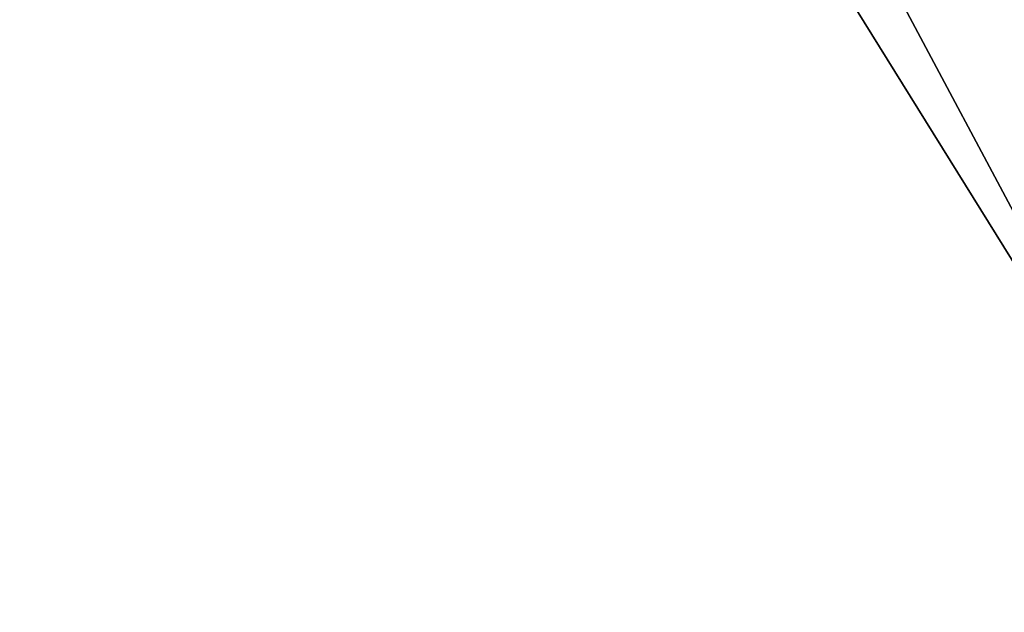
# Model space of a CAD drawing. Extents: x 1239 to 1951, y -365 to 347.
# Tile 80 of 202: x 1471.552 to 1471.949, y -92.614 to -92.375. Entities that reach past the tile are written whole.
import ezdxf

# ---------------------------------------------------------------- set-up
doc = ezdxf.new("R2010")
doc.units = 0
doc.header["$LTSCALE"] = 25.4
doc.layers.get('0').update_dxf_attribs({"color": 13, "linetype": 'CONTINUOUS'})

# ---------------------------------------------------------------- blocks, each defined once
blk = doc.blocks.new('GRUPUJ_10')
at = {"color": 0}
mesh = blk.add_polyface(dxfattribs=at)
corners = [(225.37781, 281.02278, 403.84665), (231.02527, 270.42368, 404.061), (224.68192, 280.62814, 404.061), (231.68713, 270.87305, 403.84665)]
mesh.append_faces([[corners[k] for k in face] for face in [(0, 1, 2), (1, 0, 3)]], dxfattribs={"vtx0": -1, "color": 0})
mesh = blk.add_polyface(dxfattribs=at)
corners = [(231.11392, 270.48388, 405.04666), (225.02988, 280.82546, 404.75381), (224.77515, 280.68102, 405.04666), (231.3562, 270.64836, 404.75381)]
mesh.append_faces([[corners[k] for k in face] for face in [(0, 1, 2), (1, 0, 3)]], dxfattribs={"vtx0": -1, "color": 0})
mesh = blk.add_polyface(dxfattribs=at)
corners = [(231.11392, 270.48388, 405.04666), (224.68192, 280.62814, 405.44669), (231.02527, 270.42368, 405.44669), (224.77515, 280.68102, 405.04666)]
mesh.append_faces([[corners[k] for k in face] for face in [(0, 1, 2), (1, 0, 3)]], dxfattribs={"vtx0": -1, "color": 0})
mesh = blk.add_polyface(dxfattribs=at)
corners = [(224.68192, 280.62814, 431.84665), (231.02527, 270.42368, 405.44669), (224.68192, 280.62814, 405.44669)]
mesh.append_faces([[corners[k] for k in face] for face in [(0, 1, 2)]], dxfattribs={"color": 0})
mesh = blk.add_polyface(dxfattribs=at)
corners = [(231.02527, 270.42368, 404.061), (237.71265, 260.39586, 404.64664), (230.54074, 270.09473, 404.64664), (238.16913, 260.76273, 404.061)]
mesh.append_faces([[corners[k] for k in face] for face in [(0, 1, 2), (1, 0, 3)]], dxfattribs={"vtx0": -1, "color": 0})
blk = doc.blocks.new('CRISTAL-L-7631-7630_STL_1')
at = {"color": 250}
blk.add_blockref('GRUPUJ_10', (146.53418, -354.22995, 165.37241), dxfattribs=at)
blk = doc.blocks.new('GRUPUJ_16')
at = {"color": 0}
blk.add_blockref('CRISTAL-L-7631-7630_STL_1', (-144.99028, 356.0603, -7.21906), dxfattribs=at)
blk = doc.blocks.new('GRUPUJ_5')
at = {"color": 0}
blk.add_blockref('GRUPUJ_16', (0, 0), dxfattribs=at)

msp = doc.modelspace()

# ---------------------------------------------------------------- block references
at = {"color": 0}
msp.add_blockref('GRUPUJ_5', (1239.459, -364.84932), dxfattribs=at)

doc.saveas('drawing.dxf')
